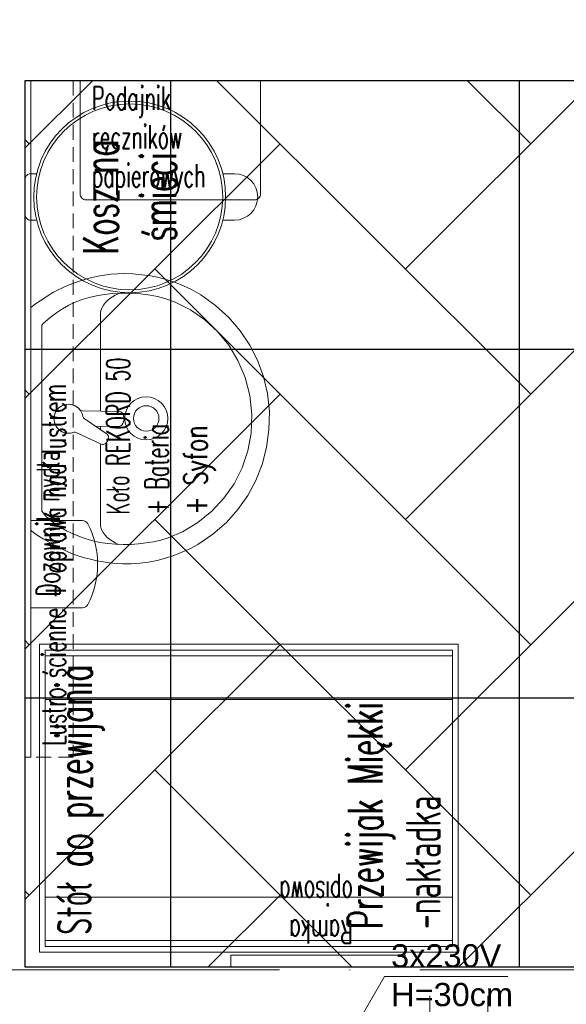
# Model space of a CAD drawing. Header units: millimetres. Extents: x -2074 to 12588, y -3630 to 101167.
# Tile 218 of 256: x 5566 to 5660, y -1649 to -1480. Entities that reach past the tile are written whole.
import ezdxf

# ---------------------------------------------------------------- set-up
doc = ezdxf.new("R2010")
doc.units = ezdxf.units.MM
doc.linetypes.add('ACAD_ISO10W100', pattern=[18, 12, -3, 0, -3])
doc.linetypes.add('DASHED', pattern=[19.05, 12.7, -6.35])
for name, color, linetype, lineweight in [('SelinAr_BUD_osie', 8, 'ACAD_ISO10W100', 18), ('SelinAr_BUD_sufit szraf', 8, 'Continuous', 18), ('SelinAr_BUD_ściany', 7, 'Continuous', 25), ('SelinAr_WYP_armatura', 8, 'Continuous', 18), ('SelinAr_WYP_instalacje elektryczne', 8, 'Continuous', 18), ('SelinAr_WYP_instalacje wod-kan', 8, 'Continuous', 18), ('SelinAr_WYP_meble', 8, 'Continuous', 18)]:
    doc.layers.add(name, color=color, linetype=linetype, lineweight=lineweight)
doc.layers.add('SelinAr_BUD_sufit', color=7, linetype='Continuous')
doc.styles.add('cebart', font='isocpeur.ttf', dxfattribs={"width": 0.7, "oblique": 15, "height": 10})
doc.styles.add('JACEK_07', font='SIMPLEX.SHX', dxfattribs={"width": 0.7})
doc.styles.get("Standard").update_dxf_attribs({"font": 'arial.ttf'})

# ---------------------------------------------------------------- blocks, each defined once
blk = doc.blocks.new('kubki-z g góry')
for points in [[(6.17, 0), (4.79, -5.28), (3.48, -5.28), (2.17, -5.28), (0.79, 0)], [(24.71, 0), (23.02, -11.36), (20.47, -11.36), (17.93, -11.36), (16.24, 0)], [(43.44, 0), (41.52, -12.86), (37.98, -12.86), (34.44, -12.86), (32.52, 0)]]:
    blk.add_lwpolyline(points)
blk = doc.blocks.new('gn-230')
at = {"layer": 'SelinAr_WYP_instalacje elektryczne'}
for p, q in [((-15.65, -3.75), (-8.15, 3.75)), ((-4, 0), (-19.8, 0))]:
    blk.add_line(p, q, dxfattribs=at)
at = {"layer": 'SelinAr_WYP_instalacje elektryczne', "lineweight": 30}
blk.add_lwpolyline([(-4, -4), (0, -4), (0, 4), (-4, 4)], close=True, dxfattribs=at)
at = {"layer": 'SelinAr_WYP_instalacje elektryczne'}
blk.add_arc((-29.8, 0), 10, 270, 90, dxfattribs=at)
blk = doc.blocks.new('Woda_zimna')
blk.add_hatch(color=256).paths.add_polyline_path([(0, 3.75, -0.414214), (3.75, 0), (-3.75, 0, -0.414214)])
for p, q in [((0, -7.5), (0, 7.5)), ((7.5, 0), (-7.5, 0))]:
    blk.add_line(p, q)
blk.add_circle((0, 0), 3.75)
blk = doc.blocks.new('Odplyw_wody')
blk.add_hatch(color=256).paths.add_polyline_path([(0, 3.75, -1), (0, -3.75, -1)])
for p, q in [((0, -7.5), (0, 7.5)), ((7.5, 0), (-7.5, 0))]:
    blk.add_line(p, q)
blk.add_circle((0, 0), 3.75)
blk = doc.blocks.new('K-400')
at = {"layer": 'SelinAr_WYP_instalacje elektryczne'}
h = blk.add_hatch(color=256, dxfattribs=at)
h.paths.add_polyline_path([(40.76, 40.76), (33.87, 33.87), (34.29, 29.72)])
h.paths.add_polyline_path([(29.72, 34.29), (33.87, 33.87), (40.76, 40.76)])
blk.add_hatch(color=256, dxfattribs=at).paths.add_polyline_path([(3.96, 0, 1), (-3.96, 0, 1)])
for p, q in [((0, 0), (40.76, 40.76)), ((40.76, 40.76), (29.72, 34.29)), ((40.76, 40.76), (34.29, 29.72)), ((23.56, 34.17), (23.56, 23.56)), ((29.72, 34.29), (33.87, 33.87)), ((34.29, 29.72), (33.87, 33.87)), ((19.83, 30.44), (19.83, 19.83)), ((16.11, 26.71), (16.11, 16.11)), ((12.38, 22.99), (12.38, 12.38)), ((8.65, 19.26), (8.65, 8.65))]:
    blk.add_line(p, q, dxfattribs=at)
blk.add_circle((0, 0), 3.96, dxfattribs=at)
at = {"layer": 'SelinAr_WYP_instalacje elektryczne', "style": 'cebart', "oblique": 15, "width": 0.7}
blk.add_text('400V', height=8, rotation=225, dxfattribs=at).set_placement((30.91, 28.38))
blk = doc.blocks.new('FRANKE Spectra VETRO S V')
for p, q in [((0, 0), (30, 0)), ((0, -423), (0, 0)), ((30, -1.3), (30, 0)), ((30, 0), (38, 0)), ((38, 0), (262, 0)), ((38, 0), (38, -1.3)), ((262, -1.3), (262, 0)), ((262, 0), (270, 0)), ((270, 0), (300, 0)), ((270, 0), (270, -1.3)), ((300, 0), (300, -423)), ((30, -23.8), (30, -12.7)), ((38, -12.7), (38, -17.9)), ((259.5, -4.5), (40.5, -4.5)), ((40.5, -9.5), (259.5, -9.5)), ((262, -17.9), (262, -12.7)), ((270, -12.7), (270, -23.8)), ((16, -276), (16, -56)), ((104, -56), (104, -276)), ((106, -276), (106, -56)), ((194, -56), (194, -276)), ((196, -276), (196, -56)), ((284, -56), (284, -276)), ((82.2, -162.5), (37.8, -162.5)), ((172.2, -162.5), (127.8, -162.5)), ((262.2, -162.5), (217.8, -162.5)), ((37.8, -169.5), (82.2, -169.5)), ((127.8, -169.5), (172.2, -169.5)), ((217.8, -169.5), (262.2, -169.5)), ((30, -423), (30, -308.2)), ((38, -314.1), (38, -422.6)), ((262, -422.6), (262, -314.1)), ((270, -308.2), (270, -423)), ((30, -423), (0, -423)), ((0, -550), (0, -423)), ((5, -428), (5, -423)), ((300, -423), (270, -423)), ((295, -423), (295, -428)), ((300, -423), (300, -550)), ((0.1, -457), (0.1, -426)), ((1.6, -426), (1.6, -457)), ((2, -438), (2, -428)), ((2, -428), (30, -428)), ((30, -438), (2, -438)), ((5, -424.5), (3.1, -424.5)), ((80, -456.2), (80, -425.1)), ((220, -425.1), (220, -456.2)), ((270, -428), (298, -428)), ((298, -438), (270, -438)), ((298, -428), (298, -438)), ((3.1, -458.5), (8.7, -458.5)), ((8.7, -460), (3.1, -460)), ((8.7, -458.5), (10.6, -458.5)), ((8.7, -458.5), (8.7, -460)), ((10.6, -460), (8.7, -460)), ((15.1, -458.5), (10.6, -458.5)), ((10.6, -460), (10.6, -458.5)), ((10.6, -460), (15.1, -460)), ((15.1, -460), (15.1, -458.5)), ((48.5, -472.6), (48.5, -473.7)), ((48.5, -473.7), (251.4, -473.7)), ((48.5, -510.7), (48.5, -473.7)), ((251.4, -473.7), (251.4, -472.6)), ((251.4, -473.7), (251.4, -510.7)), ((30, -510.7), (30, -488.5)), ((270, -488.5), (270, -510.7)), ((6, -512.2), (7.5, -510.7)), ((7.5, -512.2), (6, -512.2)), ((6, -512.2), (6, -521.2)), ((6, -521.2), (7.5, -521.2)), ((7.5, -522.7), (6, -521.2)), ((7.5, -510.7), (7.5, -512.2)), ((292.5, -510.7), (7.5, -510.7)), ((7.5, -512.2), (292.5, -512.2)), ((7.5, -521.2), (7.5, -512.2)), ((7.5, -521.2), (7.5, -522.7)), ((292.5, -521.2), (7.5, -521.2)), ((7.5, -522.7), (292.5, -522.7)), ((292.5, -510.7), (294, -512.2)), ((292.5, -512.2), (292.5, -510.7)), ((294, -512.2), (292.5, -512.2)), ((292.5, -512.2), (292.5, -521.2)), ((294, -521.2), (292.5, -522.7)), ((292.5, -521.2), (294, -521.2)), ((292.5, -522.7), (292.5, -521.2)), ((294, -521.2), (294, -512.2))]:
    blk.add_line(p, q)
for centre in [(29.7, -478.7), (270.2, -478.7)]:
    blk.add_circle(centre, 9.8)
for centre, radius, start, end in [((60, -56), 44, 0, 180), ((34, -7), 7, 20.9248, 339.0752), ((34, -7), 7, 339.0752, 20.9248), ((150, -56), 44, 0, 180), ((240, -56), 44, 0, 180), ((266, -7), 7, 159.0752, 200.9248), ((266, -7), 7, 200.9248, 159.0752), ((60, -166), 22.5, 8.949, 171.051), ((150, -166), 22.5, 8.949, 171.051), ((240, -166), 22.5, 8.949, 171.051), ((60, -166), 22.5, 188.949, 351.051), ((150, -166), 22.5, 188.949, 351.051), ((240, -166), 22.5, 188.949, 351.051), ((60, -276), 44, 180, 0), ((150, -276), 44, 180, 0), ((240, -276), 44, 180, 0), ((150, -628.4), 230, 66.8311, 113.1689), ((150, -628.4), 225, 66.8311, 113.1689), ((3.1, -426), 3, 90, 180), ((30, -348), 80, 270, 293.1689), ((30, -348), 75, 270, 276.1232), ((30, -348), 75, 276.1232, 293.1689), ((150, -628.4), 215, 66.8311, 113.1689), ((270, -348), 80, 246.8311, 270), ((270, -348), 75, 246.8311, 263.8768), ((270, -348), 75, 263.8768, 270), ((3.1, -426), 1.5, 90, 180), ((30, -348), 90, 270, 293.1689), ((270, -348), 90, 246.8311, 270), ((3.1, -457), 3, 180, 270), ((3.1, -457), 1.5, 180, 270), ((150, -628.4), 197.4, 110.7717, 126.36), ((150, -628.4), 197.4, 53.64, 69.2283), ((29.7, -478.7), 11.8, 64.3869, 271.2192), ((29.7, -478.7), 10.9, 66.7028, 271.3087), ((150, -214.4), 367.6, 245.9148, 294.0852)]:
    blk.add_arc(centre, radius, start, end)
blk.add_open_spline([(48.5, -472.6), (53.3, -469.5), (58.3, -466.6), (69.2, -460.8), (75.3, -458.1), (87.5, -453.2), (93.7, -451.1), (106.1, -447.7), (112.4, -446.2), (125.2, -444), (131.8, -443.3), (151.7, -442), (165.2, -442.6), (191.7, -446.7), (204.7, -450.2), (223.1, -457.4), (229.1, -460.1), (240.6, -466), (246.2, -469.2), (251.4, -472.6)], degree=3, knots=[41.807527, 41.807527, 41.807527, 41.807527, 43.46432, 43.46432, 45.408669, 45.408669, 47.353018, 47.353018, 49.266227, 49.266227, 51.179436, 51.179436, 55.005855, 55.005855, 58.832274, 58.832274, 60.745484, 60.745484, 62.658693, 62.658693, 62.658693, 62.658693])
blk = doc.blocks.new('lodówka na mleko franke')
for p, q in [((0, 0), (3, 0)), ((0, -42.3), (0, 0)), ((3, -0.13), (3, 0)), ((3, 0), (3.8, 0)), ((3.8, 0), (26.2, 0)), ((3.8, 0), (3.8, -0.13)), ((26.2, -0.13), (26.2, 0)), ((26.2, 0), (27, 0)), ((27, 0), (30, 0)), ((27, 0), (27, -0.13)), ((30, 0), (30, -42.3)), ((3, -40.98), (3, -1.27)), ((3.8, -1.27), (3.8, -40.98)), ((25.95, -0.45), (4.05, -0.45)), ((4.05, -0.95), (25.95, -0.95)), ((26.2, -40.98), (26.2, -1.27)), ((27, -1.27), (27, -40.98)), ((30.01, -42.3), (0, -42.3)), ((0, -55), (0, -42.3)), ((0.5, -42.8), (0.5, -42.3)), ((30, -42.3), (30, -55)), ((0.01, -45.7), (0.01, -42.6)), ((0.16, -42.6), (0.16, -45.7)), ((0.2, -43.8), (0.2, -42.8)), ((0.5, -42.45), (0.31, -42.45)), ((0.31, -45.85), (0.87, -45.85)), ((0.87, -46), (0.31, -46)), ((0.87, -45.85), (1.06, -45.85)), ((0.87, -45.85), (0.87, -46)), ((1.06, -46), (0.87, -46)), ((1.51, -45.85), (1.06, -45.85)), ((1.06, -46), (1.06, -45.85)), ((1.06, -46), (1.51, -46)), ((1.51, -46), (1.51, -45.85))]:
    blk.add_line(p, q)
for points in [[(30.2, -42.8), (0, -42.8)], [(30.2, -43.8), (0, -43.8)]]:
    blk.add_lwpolyline(points)
for centre in [(3.4, -41.55), (26.6, -41.55)]:
    blk.add_circle(centre, 0.7)
for centre, radius, start, end in [((3.4, -0.7), 0.7, 20.9248, 339.0752), ((3.4, -0.7), 0.7, 339.0752, 20.9248), ((26.6, -0.7), 0.7, 159.0752, 200.9248), ((26.6, -0.7), 0.7, 200.9248, 159.0752), ((0.31, -42.6), 0.3, 90, 180), ((0.31, -42.6), 0.15, 90, 180), ((0.31, -45.7), 0.3, 180, 270), ((0.31, -45.7), 0.15, 180, 270), ((15, -21.44), 36.76, 245.9148, 294.0852)]:
    blk.add_arc(centre, radius, start, end)
blk = doc.blocks.new('ekspozytor- pokrywki i cukier')
for points in [[(5, 11), (5, 0), (-10, 0), (-10, 11)], [(5, 0), (5, -10), (-10, -10), (-10, 0)]]:
    blk.add_lwpolyline(points, close=True)
for points in [[(4, 0), (4, -10)], [(-9.75, -3.25), (-9.75, -0.25), (-6.75, -0.25), (-6.75, -0.5), (-9.5, -0.5), (-9.5, -3.25), (-9.75, -3.25)], [(-0.25, -3.25), (-0.25, -0.25), (-3.25, -0.25), (-3.25, -0.5), (-0.5, -0.5), (-0.5, -3.25), (-0.25, -3.25)], [(-9.75, -6.75), (-9.75, -9.75), (-6.75, -9.75), (-6.75, -9.5), (-9.5, -9.5), (-9.5, -6.75), (-9.75, -6.75)], [(-0.25, -6.75), (-0.25, -9.75), (-3.25, -9.75), (-3.25, -9.5), (-0.5, -9.5), (-0.5, -6.75), (-0.25, -6.75)]]:
    blk.add_lwpolyline(points)
blk = doc.blocks.new('witryna A')
blk.add_lwpolyline([(-5, 0), (30, 0), (30, -36), (-5, -36)], close=True)
for points in [[(-4, -21), (-4, -1), (29, -1), (29, -21)], [(-5, -21), (-5, -22), (30, -22), (30, -21)], [(29, -21), (-4, -21)], [(-4, -28), (-4, -22)], [(29, -22), (29, -28)], [(-5, -28), (-5, -29), (30, -29), (30, -28)], [(29, -28), (-4, -28)], [(29, -29), (29, -35), (-4, -35), (-4, -29)]]:
    blk.add_lwpolyline(points)
blk = doc.blocks.new('*U352')
for points in [[(0, 0), (150, 0)], [(10, -2), (10.2, -2), (10.2, -1.8), (10.5, -1.8), (10.5, -2), (10.5, -2), (10.7, -2), (10.7, 0), (10, 0), (10, -2)], [(69.3, -2), (69.5, -2), (69.5, -1.8), (69.8, -1.8), (69.8, -2), (69.8, -2), (70, -2), (70, 0), (69.3, 0), (69.3, -2)], [(80, -2), (80.2, -2), (80.2, -1.8), (80.5, -1.8), (80.5, -2), (80.5, -2), (80.7, -2), (80.7, 0), (80, 0), (80, -2)], [(139.3, -2), (139.5, -2), (139.5, -1.8), (139.8, -1.8), (139.8, -2), (139.8, -2), (140, -2), (140, 0), (139.3, 0), (139.3, -2)], [(0, -2), (9.3, -2)], [(140, -2), (150, -2), (150, -85), (0, -85), (0, -2), (10, -2)], [(10.7, -2), (69.3, -2)], [(10.7, -2), (69.3, -2)], [(70, -2), (80, -2)], [(80.7, -2), (139.3, -2)], [(80.7, -2), (139.3, -2)]]:
    blk.add_lwpolyline(points)
at = {"linetype": 'DASHED', "ltscale": 0.5}
blk.add_lwpolyline([(0, 0), (150, 0), (150, -62), (0, -62)], close=True, dxfattribs=at)
for points in [[(10.7, -2), (10.7, -4), (69.3, -4), (69.3, -2)], [(80.7, -2), (80.7, -4), (139.3, -4), (139.3, -2)], [(88, -16.2), (108, -16.2), (108, -31.4), (88, -31.4)]]:
    blk.add_lwpolyline(points, close=True)
at = {"color": 253, "linetype": 'DASHED', "ltscale": 0.5}
for points in [[(10.7, -4), (69.3, -4), (69.3, -52.03), (10.7, -52.03)], [(80.7, -4), (139.3, -4), (139.3, -52.03), (80.7, -52.03)]]:
    blk.add_lwpolyline(points, close=True, dxfattribs=at)
blk.add_lwpolyline([(63.64, -46.29), (63.64, -40.29, -0.414214), (65.64, -38.29), (78.64, -38.29, -0.414214), (80.64, -40.29), (80.64, -52.29, -0.414215), (78.64, -54.29), (65.64, -54.29, -0.414217), (63.64, -52.29, 0.000006), (63.64, -46.29)], format="xyb")
blk.add_lwpolyline([(65.24, -46.29), (65.24, -40.29, -0.414214), (65.64, -39.89), (78.64, -39.89, -0.414214), (79.04, -40.29), (79.04, -52.29, -0.414214), (78.64, -52.69), (65.64, -52.69, -0.414217), (65.24, -52.29, 0.000006)], format="xyb", close=True)
for radius in [6.8, 5.5, 1]:
    blk.add_circle((113, -69.8), radius)
at = {"layer": 'SelinAr_WYP_instalacje elektryczne'}
for points in [[(20, 0), (26.25, 10.83), (47.42, 10.83)], [(69.3, 0), (75.55, 10.83), (96.72, 10.83)], [(120, 0), (126.25, 10.83), (147.42, 10.83)]]:
    blk.add_lwpolyline(points, dxfattribs=at)
for name, p in [('lodówka na mleko franke', (1, -9.2)), ('witryna A', (116, -9.2)), ('kubki-z g góry', (18.53, -85))]:
    blk.add_blockref(name, p)
at = {"xscale": 0.1, "yscale": 0.1, "zscale": 0.1}
blk.add_blockref('FRANKE Spectra VETRO S V', (31, -9.2), dxfattribs=at)
at = {"xscale": -1, "rotation": 270.0000000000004}
blk.add_blockref('ekspozytor- pokrywki i cukier', (74.39, -21.2), dxfattribs=at)
at = {"layer": 'SelinAr_WYP_instalacje elektryczne', "xscale": 0.5, "yscale": 0.5, "zscale": 0.5}
for name, p, rotation in [('K-400', (69.3, 0), 180), ('gn-230', (20, 0), 90), ('gn-230', (120, 0), 90)]:
    blk.add_blockref(name, p, dxfattribs=dict(at, rotation=rotation))
at = {"layer": 'SelinAr_WYP_instalacje wod-kan'}
for name, p in [('Odplyw_wody', (34, 0)), ('Woda_zimna', (44, 0))]:
    blk.add_blockref(name, p, dxfattribs=at)
at = {"color": 7, "insert": (152, -83), "char_height": 6, "width": 150, "attachment_point": 9, "style": 'JACEK_07'}
blk.add_mtext('CS150 BW', dxfattribs=at)
at = {"layer": 'SelinAr_WYP_instalacje elektryczne', "char_height": 4, "width": 32.4538, "attachment_point": 1}
for s, insert in [('3x230V\\PH=30cm', (27.36, 16.39)), ('H=20cm', (76.66, 16.39)), ('3x230V\\PH=30cm', (127.36, 16.39))]:
    blk.add_mtext(s, dxfattribs=dict(at, insert=insert))
blk = doc.blocks.new('*U395')
at = {"ltscale": 4}
blk.add_line((-50, 0), (1405.4, 0), dxfattribs=at)
blk = doc.blocks.new('*U460')
blk.add_lwpolyline([(-58.2, 0), (58.2, 0), (58.2, -1), (-58.2, -1), (-58.2, 0)])
at = {"color": 253, "linetype": 'DASHED', "ltscale": 0.2}
blk.add_lwpolyline([(-58.2, 0), (58.2, 0), (58.2, -8.3), (-58.2, -8.3)], close=True, dxfattribs=at)
at = {"insert": (-56.2, -3), "char_height": 4, "width": 83.0918, "attachment_point": 1, "style": 'JACEK_07'}
blk.add_mtext('{\\W0.6;Lustro ścienne + oprawa nad lustrem}', dxfattribs=at)
blk = doc.blocks.new('*U461')
for points in [[(19.18, 0), (19.78, -0.83), (20.33, -1.62), (20.85, -2.4), (21.33, -3.16), (21.78, -3.92), (22.19, -4.69), (22.58, -5.48), (22.95, -6.29), (23.31, -7.24), (23.69, -8.35), (24.02, -9.43), (24.32, -10.51), (24.56, -11.59), (24.76, -12.68), (24.9, -13.79), (24.98, -14.92), (25.01, -16.08), (24.95, -17.56), (24.81, -19.08), (24.6, -20.57), (24.31, -22.04), (23.93, -23.48), (23.47, -24.89), (22.92, -26.28), (22.28, -27.65), (21.35, -29.26), (19.5, -31.79), (17.43, -34.04), (15.16, -36), (12.71, -37.66), (10.08, -39), (7.29, -40.01), (4.35, -40.69), (1.28, -41.02), (-1.88, -40.95), (-4.92, -40.52), (-7.83, -39.78), (-10.59, -38.71), (-13.18, -37.33), (-15.6, -35.63), (-17.83, -33.63), (-19.85, -31.33), (-21.65, -28.72), (-22.34, -27.36), (-22.96, -25.98), (-23.5, -24.58), (-23.97, -23.17), (-24.35, -21.73), (-24.64, -20.26), (-24.84, -18.77), (-24.95, -17.25), (-24.94, -15.84), (-24.87, -14.69), (-24.76, -13.56), (-24.6, -12.46), (-24.41, -11.37), (-24.17, -10.29), (-23.89, -9.21), (-23.56, -8.13), (-23.19, -7.02), (-22.79, -6.13), (-22.39, -5.31), (-21.97, -4.5), (-21.54, -3.71), (-21.1, -2.92), (-20.64, -2.15), (-20.16, -1.38), (-19.66, -0.61), (-19.18, 0)], [(16.11, -1.88), (16.25, -1.99), (16.37, -2.1), (16.48, -2.19), (16.57, -2.29), (16.66, -2.4), (16.75, -2.51), (16.85, -2.63), (16.95, -2.77), (17.42, -3.34), (18.24, -4.4), (18.96, -5.47), (19.57, -6.55), (20.1, -7.66), (20.54, -8.81), (20.9, -10.02), (21.19, -11.3), (21.41, -12.67), (21.55, -14.06), (21.63, -15.41), (21.65, -16.72), (21.61, -18), (21.49, -19.27), (21.31, -20.53), (21.06, -21.79), (20.72, -23.05), (20.1, -24.82), (18.77, -27.46), (17.07, -29.9), (15.02, -32.11), (12.66, -34.03), (10.03, -35.63), (7.14, -36.85), (4.05, -37.67), (0.77, -38.02), (-2.45, -37.91), (-5.52, -37.35), (-8.43, -36.35), (-11.16, -34.96), (-13.66, -33.2), (-15.89, -31.12), (-17.82, -28.75), (-19.42, -26.11), (-20.5, -23.63), (-20.85, -22.36), (-21.14, -21.09), (-21.36, -19.8), (-21.52, -18.51), (-21.62, -17.21), (-21.64, -15.91), (-21.58, -14.59), (-21.45, -13.27), (-21.26, -11.9), (-20.94, -10.46), (-20.49, -8.99), (-19.92, -7.53), (-19.25, -6.12), (-18.48, -4.8), (-17.64, -3.62), (-16.73, -2.6), (-15.87, -1.88)]]:
    blk.add_lwpolyline(points, close=True)
blk.add_lwpolyline([(0.04, -9.19), (-2.64, -13.11, -0.213422), (-2.97, -13.35, -0.381966), (-4.41, -12.52, -0.213422), (-4.37, -12.11), (-2.32, -7.83, 0.213738), (-2.3, -7.42, -0.711338), (1.27, -4.33, -0.711338), (0.38, -8.97, 0.213738)], format="xyb", close=True)
blk.add_lwpolyline([(-1.3, -11.21), (-1.23, -15.31, 0.213422), (-1.06, -15.68, 0.29382), (1.11, -15.68, 0.213422), (1.27, -15.31), (1.38, -8.82, -0.213738), (1.57, -8.46, 0.711338), (0.02, -4, 0.530047), (-2.3, -7.42)], format="xyb")
for points in [[(-4.4, -12.01), (-18.48, -12.01), (-19.06, -12.17), (-19.56, -12.46), (-20, -12.79), (-20.4, -13.16), (-20.75, -13.57), (-21.06, -14.03), (-21.34, -14.53), (-21.6, -15.08), (-21.6, -15.1)], [(-1.28, -12.01), (-1.82, -12.01)], [(21.54, -15.08), (21.29, -14.53), (21.03, -14.05), (20.74, -13.62), (20.41, -13.23), (20.03, -12.87), (19.58, -12.53), (19.06, -12.22), (18.45, -12.01), (1.33, -12.01)], [(18.66, -12.03), (18.66, -12.01)], [(18.66, -12.01), (18.66, -12.03)]]:
    blk.add_lwpolyline(points)
for radius in [3.71, 2.19]:
    blk.add_circle((0.08, -19.85), radius)
at = {"insert": (-16.48, -13.01), "char_height": 4, "width": 33.4432, "attachment_point": 1, "style": 'JACEK_07'}
blk.add_mtext('{\\W0.6;Koło REKORD 50\\P+ Bateria\\P}+ Syfon', dxfattribs=at)
blk = doc.blocks.new('*U462')
blk.add_lwpolyline([(-15.5, 0), (-15.5, -19.5, 0.414214), (-14.5, -20.5), (14.5, -20.5, 0.414214), (15.5, -19.5), (15.5, 0), (-15.5, 0)], format="xyb")
at = {"insert": (-13.5, -1), "char_height": 4, "width": 28, "attachment_point": 1, "style": 'JACEK_07'}
blk.add_mtext('{\\W0.6;Podajnik ręczników papierowych}', dxfattribs=at)
blk = doc.blocks.new('*U463')
blk.add_lwpolyline([(-7.5, 0), (-7.5, -8.91, 0.279531), (-6.96, -9.79, 0.244981), (6.96, -9.79, 0.279531), (7.5, -8.91), (7.5, 0), (-7.5, 0)], format="xyb")
at = {"insert": (-5.5, -1), "char_height": 4, "width": 28, "attachment_point": 1, "style": 'JACEK_07'}
blk.add_mtext('{\\W0.6;Dozownik mydła}', dxfattribs=at)
blk = doc.blocks.new('*U464')
for points in [[(4, -2), (4, -1, 0.414214), (3, 0), (-3, 0, 0.414214), (-4, -1), (-4, -2)], [(-4, -34.02), (-4, -36.02, 1), (4, -36.02), (4, -34.02)]]:
    blk.add_lwpolyline(points, format="xyb")
for radius in [16.5, 16]:
    blk.add_circle((0, -18.01), radius)
at = {"insert": (0, -18.01), "char_height": 6, "width": 24.3408, "attachment_point": 5, "style": 'JACEK_07'}
blk.add_mtext('{\\W0.6;Kosz na śmieci}', dxfattribs=at)
blk = doc.blocks.new('*U457')
blk.add_lwpolyline([(-15, -2), (15, -2), (15, 0), (-15, 0)], close=True)
at = {"insert": (-6, -4), "char_height": 4, "width": 40.434, "attachment_point": 1, "style": 'JACEK_07'}
blk.add_mtext('{\\W0.6;Ramka\\Popisowa}', dxfattribs=at)
blk = doc.blocks.new('*U465')
for points in [[(0, -72), (53, -72), (53, 0), (0, 0)], [(1, -71), (52, -71), (52, -1), (1, -1)]]:
    blk.add_lwpolyline(points, close=True)
blk.add_lwpolyline([(2, -1), (51, -1), (51, -71), (2, -71), (2, -1), (9.5, -1), (9.5, -71), (43.5, -71), (43.5, -1)])
at = {"char_height": 6, "width": 45, "style": 'JACEK_07'}
for s, insert, attachment_point in [('{\\W0.6;Stół do przewijania}', (3, -3), 1), ('{\\W0.6;Przewijak Miękki -nakładka}', (4, -69), 7)]:
    blk.add_mtext(s, dxfattribs=dict(at, insert=insert, attachment_point=attachment_point))
blk = doc.blocks.new('ewerwerwerwe')
at = {"layer": 'SelinAr_BUD_ściany'}
blk.add_lwpolyline([(2837.16, 1522.24), (2837.16, 1512.24), (2807.16, 1512.24), (2807.16, 1452.24), (2797.16, 1452.24), (2797.16, 1509.74), (2567.16, 1509.74), (2567.16, 1357.24), (2797.16, 1357.24), (2797.16, 1362.24), (2807.16, 1362.24), (2807.16, 1357.24), (2868.36, 1357.24), (2868.36, 1344.74), (2103.16, 1344.74)], dxfattribs=at)
at = {"layer": 'SelinAr_BUD_osie'}
blk.add_blockref('*U395', (1891.95, 1356.74), dxfattribs=at)
at = {"layer": 'SelinAr_WYP_armatura', "rotation": 90}
blk.add_blockref('*U461', (2568.16, 1451.54), dxfattribs=at)
at = {"layer": 'SelinAr_WYP_meble'}
for name, p, rotation in [('*U460', (2567.16, 1451.54), 90), ('*U464', (2567.16, 1489.74), 90), ('*U463', (2568.16, 1426.54), 90), ('*U465', (2569.66, 1359.74), 90), ('*U457', (2617.55, 1357.24), 180)]:
    blk.add_blockref(name, p, dxfattribs=dict(at, rotation=rotation))
for name, p in [('*U462', (2592.16, 1509.74)), ('*U352', (2602.76, 1344.74))]:
    blk.add_blockref(name, p, dxfattribs=at)
blk = doc.blocks.new('dsfsfsdf')
at = {"layer": 'SelinAr_BUD_sufit'}
blk.add_lwpolyline([(3797.16, -1490.26), (3567.16, -1490.26), (3567.16, -1642.76), (3797.16, -1642.76)], close=True, dxfattribs=at)
for points in [[(3592.16, -1490.26), (3592.16, -1642.76)], [(3652.16, -1490.26), (3652.16, -1642.76)], [(3797.16, -1536.51), (3567.16, -1536.51)], [(3797.16, -1596.51), (3567.16, -1596.51)]]:
    blk.add_lwpolyline(points, dxfattribs=at)

msp = doc.modelspace()

# ---------------------------------------------------------------- block references
msp.add_blockref('ewerwerwerwe', (3000, -3000))

# ---------------------------------------------------------------- next in the draw order: hatches: boundary and pattern name
at = {"layer": 'SelinAr_BUD_sufit szraf', "ltscale": 2}
h = msp.add_hatch(dxfattribs=at)
h.set_pattern_fill('AR-HBONE', color=256, scale=0.3)
h.set_pattern_definition([(45, (718.544, 9684.668), (0, 43.10523), [91.44, -30.48]), (135, (740.096, 9706.22), (4e-15, 43.10523), [91.44, -30.48])])
h.paths.add_polyline_path([(6157.157, -1379.759), (6052.157, -1379.759), (6052.157, -1642.759), (6157.157, -1642.759)])
h.paths.add_polyline_path([(6042.157, -1487.759), (5807.157, -1487.759), (5807.157, -1642.759), (6042.157, -1642.759)])
h.paths.add_polyline_path([(5797.157, -1490.259), (5567.157, -1490.259), (5567.157, -1642.759), (5797.157, -1642.759)])
h.paths.add_polyline_path([(5817.157, -1329.759), (5567.157, -1329.759), (5567.157, -1477.759), (5817.157, -1477.759)])
h.paths.add_polyline_path([(5557.157, -1442.759), (5557.157, -1209.759), (4982.157, -1209.759), (4982.157, -1642.759), (5112.157, -1642.759), (5112.157, -1542.759), (5192.157, -1542.759), (5192.157, -1382.759), (5382.157, -1382.759), (5382.157, -1442.759)])
h.paths.add_polyline_path([(6039.657, -1249.759), (5827.157, -1249.759), (5827.157, -1477.759), (6039.657, -1477.759)])
h.paths.add_polyline_path([(6157.157, -1249.759), (6052.157, -1249.759), (6052.157, -1369.759), (6157.157, -1369.759)])
h.paths.add_polyline_path([(5827.157, -914.759), (5827.157, -1019.759), (5947.157, -1019.759), (5947.157, -914.759)])
h.paths.add_polyline_path([(5952.157, -1029.759), (5827.157, -1029.759), (5827.157, -1229.759), (5952.157, -1229.759)])
h.paths.add_polyline_path([(5817.157, -914.759), (5567.157, -914.759), (5567.157, -1319.759), (5817.157, -1319.759)])
h.paths.add_polyline_path([(5557.157, -914.759), (5387.157, -914.759), (5387.157, -1199.759), (5557.157, -1199.759)])
h.paths.add_polyline_path([(5192.157, -1552.759), (5122.157, -1552.759), (5122.157, -1642.759), (5192.157, -1642.759)])
h.paths.add_polyline_path([(5374.657, -914.759), (5182.157, -914.759), (5182.157, -1199.759), (5374.657, -1199.759)])
h.paths.add_polyline_path([(5172.157, -914.759), (4982.157, -914.759), (4982.157, -1199.759), (5172.157, -1199.759)])

# ---------------------------------------------------------------- next in the draw order: block references
at = {"layer": 'SelinAr_BUD_sufit'}
msp.add_blockref('dsfsfsdf', (2000, 0), dxfattribs=at)

doc.saveas('drawing.dxf')
